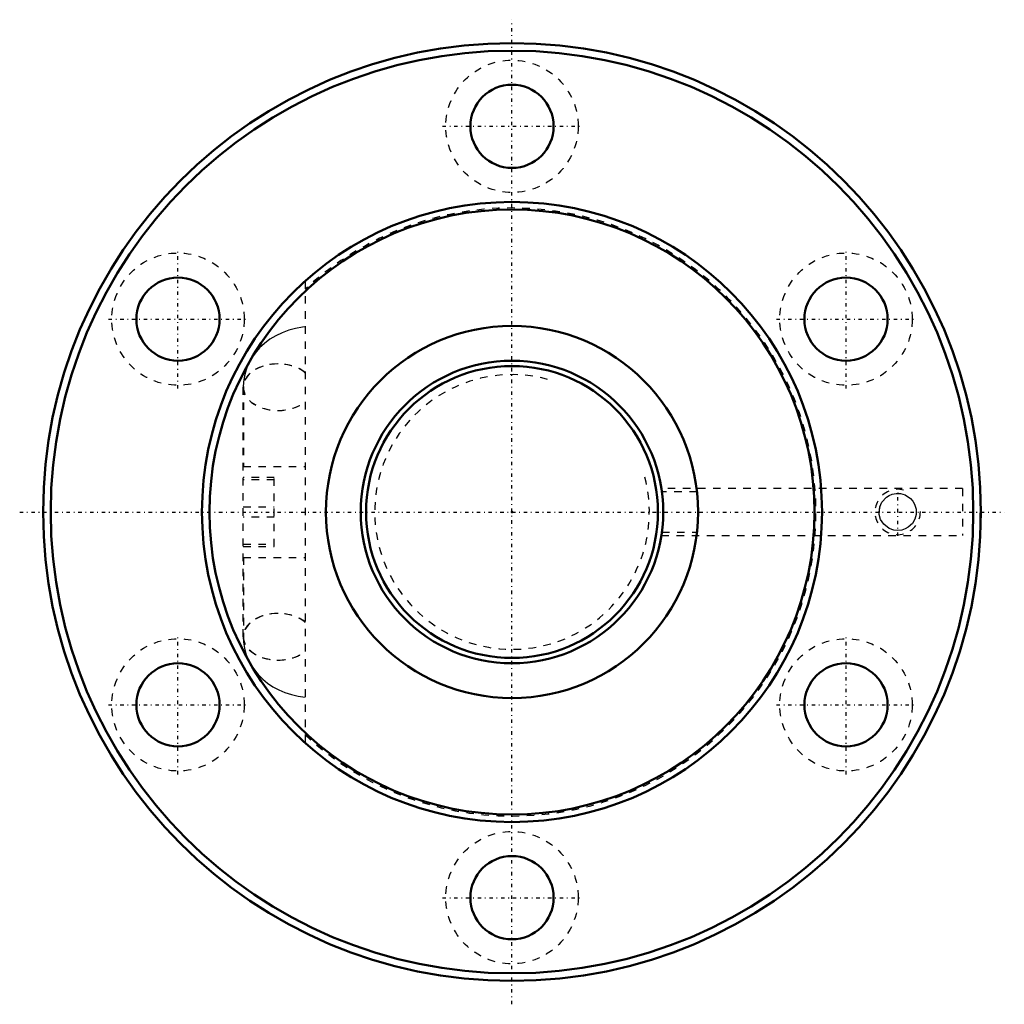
# Model space of a CAD drawing. Header units: millimetres. Extents: x -65 to 65, y -65 to 65.
import ezdxf

# ---------------------------------------------------------------- set-up
doc = ezdxf.new("R2010")
doc.units = ezdxf.units.MM
doc.linetypes.add('Center', pattern=[1.5, 0.45, -0.5, 0.05, -0.5])
doc.linetypes.add('Dashed', pattern=[2, 1, -1])
for name, color, linetype, lineweight in [('2d ConnectionPoints', 7, 'Continuous', 50), ('AM_0', 7, 'Continuous', 50), ('AM_5', 3, 'Continuous', 25), ('AM_7', 7, 'Center', 25), ('AM_9', 6, 'Dashed', 25)]:
    doc.layers.add(name, color=color, linetype=linetype, lineweight=lineweight)

# ---------------------------------------------------------------- blocks, each defined once
blk = doc.blocks.new('1_BIF4010V_7RR_Nut_0_in_BIF4010V_7RRG0_143LC0_000_2')
at = {"layer": 'AM_0'}
blk.add_line((61.92, -3.1), (61.92, -3.1), dxfattribs=at)
for centre, radius in [((0, 0), 62), ((0, 0), 61), ((0, 51), 5.5), ((0, 0), 41), ((0, 0), 40), ((-44.17, 25.5), 5.5), ((44.17, 25.5), 5.5), ((0, 0), 24.6), ((-44.17, -25.5), 5.5), ((44.17, -25.5), 5.5), ((0, -51), 5.5)]:
    blk.add_circle(centre, radius, dxfattribs=at)
at = {"layer": 'AM_5', "linetype": 'Dashed'}
blk.add_arc((51, 0), 3, 75, 15, dxfattribs=at)
at = {"layer": 'AM_7'}
for p, q in [((0, -65.1), (0, 65.1)), ((-9.19, 51), (9.19, 51)), ((-44.17, 16.31), (-44.17, 34.69)), ((44.17, 16.31), (44.17, 34.69)), ((-53.35, 25.5), (-34.98, 25.5)), ((34.98, 25.5), (53.35, 25.5)), ((51, -3.15), (51, 3.15)), ((-65.1, 0), (65.1, 0)), ((-44.17, -34.69), (-44.17, -16.31)), ((44.17, -34.69), (44.17, -16.31)), ((-53.35, -25.5), (-34.98, -25.5)), ((34.98, -25.5), (53.35, -25.5)), ((-9.19, -51), (9.19, -51))]:
    blk.add_line(p, q, dxfattribs=at)
at = {"layer": 'AM_9'}
for p, q in [((-27.33, 30.56), (-27.33, -30.56)), ((-35.53, -16.5), (-35.53, 16.5)), ((-35.52, 16.5), (-35.52, 6)), ((-35.53, 6), (-27.33, 6)), ((-31.43, 4.55), (-35.53, 4.55)), ((-31.43, 4.25), (-35.53, 4.25)), ((-31.43, -4.55), (-31.43, 4.55)), ((59.59, 3.1), (19.76, 3.1)), ((24.45, 2.68), (19.82, 2.68)), ((59.59, 3.1), (59.59, -3.1)), ((61.89, -3.1), (61.89, 3.1)), ((61.92, 3.1), (61.89, 3.1)), ((-35.53, 0.67), (-31.43, 0.67)), ((-31.43, -0.67), (-35.53, -0.67)), ((19.76, -3.1), (19.82, -2.68)), ((19.76, -3.1), (59.59, -3.1)), ((19.82, -2.68), (24.45, -2.68)), ((61.89, -3.1), (61.92, -3.1)), ((-35.53, -4.25), (-31.43, -4.25)), ((-35.53, -4.55), (-31.43, -4.55)), ((-35.53, -6), (-27.33, -6)), ((-35.52, -6), (-35.52, -16.5))]:
    blk.add_line(p, q, dxfattribs=at)
for points in [[(-27.33, 24.47), (-27.72, 24.43), (-28.63, 24.27), (-29.53, 24.03), (-30.39, 23.71), (-31.22, 23.31), (-32.01, 22.84), (-32.73, 22.3), (-33.38, 21.69), (-33.96, 21.02), (-34.32, 20.52)], [(-34.91, 19.44), (-35.16, 18.79), (-35.38, 17.99), (-35.51, 17.19), (-35.54, 16.5)], [(24.6, -0.04), (24.58, 0.92), (24.53, 1.84), (24.47, 2.56), (24.45, 2.68)], [(48.54, 0), (48.64, 0.7), (48.92, 1.31), (49.5, 1.95), (49.86, 2.18), (50.28, 2.35), (50.81, 2.45), (51.37, 2.43), (51.97, 2.26), (52.7, 1.78), (53, 1.44), (53.23, 1.04), (53.43, 0.38), (53.44, -0.32), (53.27, -0.94), (52.95, -1.5), (52.4, -2.02), (52.01, -2.24), (51.56, -2.39), (51.04, -2.46), (50.51, -2.41), (49.87, -2.18), (49.16, -1.63), (48.74, -0.97), (48.56, -0.31), (48.54, 0)], [(24.45, -2.68), (24.52, -2.02), (24.55, -1.53)], [(-35.54, -16.5), (-35.51, -17.2), (-35.38, -17.99), (-35.18, -18.75), (-34.91, -19.43)], [(-34.4, -20.39), (-34.07, -20.87), (-33.56, -21.5), (-32.97, -22.09), (-32.32, -22.62), (-31.61, -23.1), (-30.84, -23.51), (-30.02, -23.86), (-29.17, -24.14), (-28.28, -24.34), (-27.37, -24.47), (-27.33, -24.47)]]:
    blk.add_lwpolyline(points, dxfattribs=at)
for centre in [(0, 51), (-44.17, 25.5), (44.17, 25.5), (-44.17, -25.5), (44.17, -25.5), (0, -51)]:
    blk.add_circle(centre, 8.75, dxfattribs=at)
for centre, radius, start, end in [((0, 0), 40.2, 227.168, 132.832), ((51, 0), 2.46, 86.6364, 91.4336), ((51, 0), 2.46, 160.6647, 181.4463)]:
    blk.add_arc(centre, radius, start, end, dxfattribs=at)
for centre, major_axis, start_param, end_param in [((-30.94, 16.5), (-4.6, 0), 3.810044, 8.756327), ((-30.93, 16.5), (4.6, 0), 1.571883, 3.141593), ((-30.92, 16.5), (4.6, 0), 1.57297, 3.141593), ((-30.93, 16.5), (4.6, 0), 0.671951, 1.571883), ((-30.92, 16.5), (4.6, 0), 0.675435, 1.57297), ((-30.93, 16.5), (4.6, 0), 3.141593, 4.711302), ((-30.92, 16.5), (4.6, 0), 3.141593, 4.710215), ((-30.93, 16.5), (4.6, 0), 4.711302, 5.611234), ((-30.92, 16.5), (4.6, 0), 4.710215, 5.60775), ((-30.93, -16.5), (4.6, 0), 0.671951, 5.611234), ((-30.94, -16.5), (4.6, 0), 1.568622, 3.048308), ((-30.92, -16.5), (4.6, 0), 1.57297, 4.710215), ((-30.94, -16.5), (4.6, 0), 0.668451, 1.568622), ((-30.92, -16.5), (4.6, 0), 0.675435, 1.57297), ((-30.94, -16.5), (4.6, 0), 3.048308, 3.141589), ((-30.94, -16.5), (4.6, 0), 3.141589, 5.614734), ((-30.92, -16.5), (4.6, 0), 4.710215, 5.60775)]:
    blk.add_ellipse(centre, major_axis=major_axis, ratio=0.669131, start_param=start_param, end_param=end_param, dxfattribs=at)
blk = doc.blocks.new('2_BIF4010V_7RR000_Shaft_0_in_BIF4010V_7RRG0_143LC0_000_2')
at = {"layer": 'AM_0'}
for radius in [20, 19.3]:
    blk.add_circle((0, 0), radius, dxfattribs=at)
at = {"layer": 'AM_5', "linetype": 'Dashed'}
blk.add_arc((0, 0), 18.16, 75, 15, dxfattribs=at)

msp = doc.modelspace()

# ---------------------------------------------------------------- linework, layer by layer
at = {"layer": '2d ConnectionPoints'}
msp.add_point((0, 0), dxfattribs=at)
msp.add_point((0, 0), dxfattribs=at)

# ---------------------------------------------------------------- block references
for name in ['1_BIF4010V_7RR_Nut_0_in_BIF4010V_7RRG0_143LC0_000_2', '2_BIF4010V_7RR000_Shaft_0_in_BIF4010V_7RRG0_143LC0_000_2']:
    msp.add_blockref(name, (0, 0))

doc.saveas('drawing.dxf')
